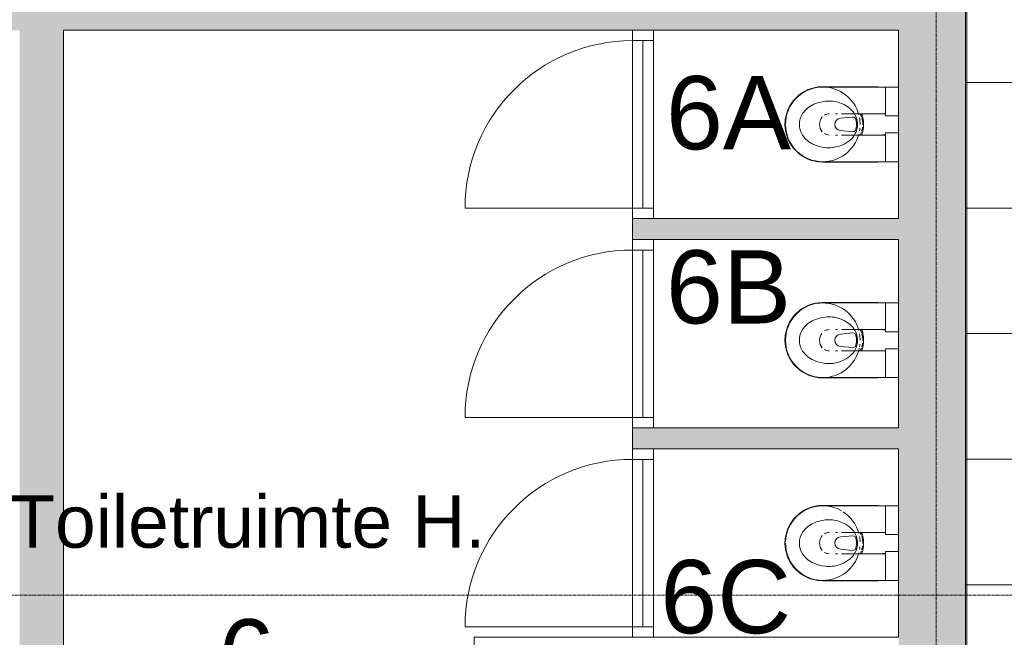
# Model space of a CAD drawing. Header units: millimetres. Extents: x 1158 to 98602, y 910 to 113498.
# Tile 10 of 30: x 70517 to 75222, y 47933 to 50883. Entities that reach past the tile are written whole.
import ezdxf

# ---------------------------------------------------------------- set-up
doc = ezdxf.new("R2010")
doc.units = ezdxf.units.MM
doc.linetypes.add('ARC Grid Line', pattern=[22.225, 12.7, -3.175, 3.175, -3.175])
for name, color, linetype, lineweight in [('A--A2__Ruwbouw', 8, 'Continuous', 9), ('A--A45__Plafondafwerkingen', 8, 'Continuous', 15), ('A--L$01A__Algemeen', 7, 'Continuous', 9), ('A--L$07A__Stramien', 1, 'Continuous', 13), ('A--L22__Binnenwanden', 2, 'Continuous', 9), ('A--L3__Afbouw', 2, 'Continuous', 9), ('A--L74__VasteSanitaireVoorz', 1, 'Continuous', 9), ('A--LR9__AlgVoorz', 7, 'Continuous', 9), ('A--TR9__AlgVoorz', 1, 'Continuous', 13)]:
    doc.layers.add(name, color=color, linetype=linetype, lineweight=lineweight)
doc.styles.add('Arial', font='arial.ttf', dxfattribs={"height": 350})
doc.styles.add('Arial_1', font='arial.ttf', dxfattribs={"height": 250})

# ---------------------------------------------------------------- blocks, each defined once
blk = doc.blocks.new('32_DO_WB_vo deur enkel1 - vo 2-1766203-DO-Begane grond - nieuwe situatie - plafond')
at = {"layer": 'A--L$01A__Algemeen'}
blk.add_line((520, -50), (520, -850), dxfattribs=at)
blk.add_arc((520, -50), 800, 180, 270, dxfattribs=at)
at = {"layer": 'A--L3__Afbouw'}
for p, q in [((-280, 50), (-330, 50)), ((-330, 50), (-330, -50)), ((-280, 50), (-280, -50)), ((520, 50), (-280, 50)), ((520, -50), (520, 50)), ((520, 50), (570, 50)), ((570, 50), (570, -50)), ((-280, 0), (-280, -50)), ((-280, 0), (520, 0)), ((520, -50), (520, 0)), ((-330, -50), (-280, -50)), ((-280, -50), (520, -50)), ((570, -50), (520, -50))]:
    blk.add_line(p, q, dxfattribs=at)
blk = doc.blocks.new('74_PF_UN_toilet_rimfree - type-V3-DO-Begane grond - nieuwe situatie - plafond')
at = {"layer": 'A--L$01A__Algemeen'}
for p, q in [((-180, -97.1), (-180, -363.1)), ((179.8, -363.1), (179.8, -97.1))]:
    blk.add_line(p, q, dxfattribs=at)
at = {"layer": 'A--L$01A__Algemeen', "flags": 128}
for points in [[(-179.4, -377.5), (-178.7, -384.7), (-177.7, -391.8)], [(164, -436.7), (166.8, -430.1), (169.4, -423.4)], [(176.8, -395.6), (178, -388.5), (178.8, -381.4)], [(-168.5, -426.5), (-165.8, -433.2), (-162.9, -439.7)], [(-148.6, -464.7), (-144.4, -470.6), (-140, -476.2)], [(137.3, -479.2), (141.8, -473.6), (146.1, -467.9)], [(-114.7, -501.8), (-109.1, -506.2), (-103.3, -510.5)], [(105.7, -508.6), (111.5, -504.2), (117, -499.6)], [(-78.5, -525), (-72, -528), (-65.3, -530.8)], [(-30.7, -540.4), (-23.6, -541.5), (-16.4, -542.3)], [(19.5, -541.9), (26.6, -541), (33.7, -539.8)], [(61.4, -532.2), (68.1, -529.6), (74.7, -526.7)]]:
    blk.add_lwpolyline(points, dxfattribs=at)
at = {"layer": 'A--L$01A__Algemeen'}
blk.add_arc((-0.1, -363.1), 179.9, 180, 360, dxfattribs=at)
at = {"layer": 'A--L74__VasteSanitaireVoorz'}
for p, q in [((-122.9, 0), (-178.3, 0)), ((-178.3, -63), (-178.3, 0)), ((-122.9, 0), (-178.3, 0)), ((-178.3, -63), (-178.3, 0)), ((-56.1, 0), (-122.9, 0)), ((-56.1, 0), (-122.9, 0)), ((-40.9, 0), (-56.1, 0)), ((-40.9, 0), (-56.1, 0)), ((40.7, 0), (-40.9, 0)), ((-40.9, 0), (-40.9, -63)), ((40.7, 0), (-40.9, 0)), ((-40.9, 0), (-40.9, -63)), ((55.6, 0), (40.7, 0)), ((40.7, -63), (40.7, 0)), ((55.6, 0), (40.7, 0)), ((40.7, -63), (40.7, 0)), ((122.9, 0), (55.6, 0)), ((122.9, 0), (55.6, 0)), ((178.3, 0), (122.9, 0)), ((178.3, 0), (122.9, 0)), ((178.3, 0), (178.3, -63)), ((178.3, 0), (178.3, -63)), ((-178.3, -63), (-122.9, -63)), ((-178.3, -362.3), (-178.3, -63)), ((-178.3, -63), (-122.9, -63)), ((-178.3, -362.3), (-178.3, -63)), ((-122.9, -63), (-56.1, -63)), ((-122.9, -63), (-56.1, -63)), ((-56.1, -63), (-40.9, -63)), ((-56.1, -63), (-40.9, -63)), ((-51, -63), (-51, -192.1)), ((-51, -63), (-51, -192.1)), ((-50, -63), (-50, -77.5)), ((40.7, -63), (55.6, -63)), ((40.7, -63), (55.6, -63)), ((50, -77.5), (50, -63)), ((51, -192.1), (51, -63)), ((51, -192.1), (51, -63)), ((55.6, -63), (122.9, -63)), ((55.6, -63), (122.9, -63)), ((122.9, -63), (178.3, -63)), ((122.9, -63), (178.3, -63)), ((178.3, -63), (178.3, -362.3)), ((178.3, -63), (178.3, -362.3)), ((-40.1, -178.4), (-35.6, -176.8)), ((-40.1, -178.4), (-35.6, -176.8)), ((38.5, -177.8), (40.1, -178.4)), ((38.5, -177.8), (40.1, -178.4)), ((-34.8, -218.3), (-29.5, -278.1)), ((-34.8, -218.3), (-29.5, -278.1)), ((34.8, -218.3), (29.5, -278.1)), ((34.8, -218.3), (29.5, -278.1)), ((-51, -254.3), (-51, -243.4)), ((-51, -254.3), (-51, -243.4)), ((51, -243.4), (51, -254.3)), ((51, -243.4), (51, -254.3)), ((-51, -301.1), (-51, -292.1)), ((-51, -301.1), (-51, -292.1)), ((51, -292.1), (51, -301.1)), ((51, -292.1), (51, -301.1)), ((-71.2, -525.7), (-64.6, -528.4)), ((-71.2, -525.7), (-64.6, -528.4)), ((19.4, -539.5), (26.5, -538.5)), ((19.4, -539.5), (26.5, -538.5))]:
    blk.add_line(p, q, dxfattribs=at)
at = {"layer": 'A--L74__VasteSanitaireVoorz', "flags": 128}
for points in [[(-52.6, -183.6), (-47.9, -181.5), (-43, -179.5), (-40.1, -178.4)], [(-52.6, -183.6), (-47.9, -181.5), (-43, -179.5), (-40.1, -178.4)], [(-51, -249.9), (-51, -247.1), (-51, -244.3), (-51, -241.4), (-51, -238.5), (-51, -235.6), (-51, -232.6), (-51, -229.7), (-51, -226.7), (-51, -223.7), (-51, -220.7), (-51, -217.8), (-51, -214.8), (-51, -211.8), (-51, -208.9), (-51, -205.9), (-51, -203), (-51, -200.1), (-51, -197.3), (-51, -194.5), (-51, -191.7), (-51, -189), (-51, -186.4), (-51, -183.8), (-51, -181.2), (-51, -180.9)], [(-51, -249.9), (-51, -247.1), (-51, -244.3), (-51, -241.4), (-51, -238.5), (-51, -235.6), (-51, -232.6), (-51, -229.7), (-51, -226.7), (-51, -223.7), (-51, -220.7), (-51, -217.8), (-51, -214.8), (-51, -211.8), (-51, -208.9), (-51, -205.9), (-51, -203), (-51, -200.1), (-51, -197.3), (-51, -194.5), (-51, -191.7), (-51, -189), (-51, -186.4), (-51, -183.8), (-51, -181.2), (-51, -180.9)], [(-31.1, -175.5), (-26.5, -174.4), (-21.9, -173.4), (-17.3, -172.6), (-12.6, -172), (-7.9, -171.6), (-3.2, -171.4), (1.5, -171.3)], [(-31.1, -175.5), (-26.5, -174.4), (-21.9, -173.4), (-17.3, -172.6), (-12.6, -172), (-7.9, -171.6), (-3.2, -171.4), (1.5, -171.3)], [(15.6, -172.4), (20.2, -173.1), (24.9, -174), (29.4, -175.1)], [(15.6, -172.4), (20.2, -173.1), (24.9, -174), (29.4, -175.1)], [(40.1, -178.4), (44.9, -180.2), (49.7, -182.3)], [(40.1, -178.4), (44.9, -180.2), (49.7, -182.3)], [(51, -180.9), (51, -183.4), (51, -186), (51, -188.7), (51, -191.4), (51, -194.2), (51, -197), (51, -199.8), (51, -202.7), (51, -205.6), (51, -208.5), (51, -211.5), (51, -214.4), (51, -217.4), (51, -220.4), (51, -223.4), (51, -226.3), (51, -229.3), (51, -232.3), (51, -235.2), (51, -238.2), (51, -241.1), (51, -243.9), (51, -246.8), (51, -249.5), (51, -249.9)], [(51, -180.9), (51, -183.4), (51, -186), (51, -188.7), (51, -191.4), (51, -194.2), (51, -197), (51, -199.8), (51, -202.7), (51, -205.6), (51, -208.5), (51, -211.5), (51, -214.4), (51, -217.4), (51, -220.4), (51, -223.4), (51, -226.3), (51, -229.3), (51, -232.3), (51, -235.2), (51, -238.2), (51, -241.1), (51, -243.9), (51, -246.8), (51, -249.5), (51, -249.9)], [(-51, -253.1), (-51, -252.6), (-51, -252), (-51, -251.5), (-51, -250.9), (-51, -250.3), (-51, -249.9)], [(-51, -253.1), (-51, -252.6), (-51, -252), (-51, -251.5), (-51, -250.9), (-51, -250.3), (-51, -249.9)], [(-51, -272.7), (-51, -271.9), (-51, -270.9), (-51, -269.8), (-51, -268.7), (-51, -267.5), (-51, -266.2), (-51, -264.8), (-51, -263.4), (-51, -261.9), (-51, -260.3), (-51, -258.7), (-51, -257), (-51, -255.3), (-51, -253.5), (-51, -253.1)], [(-51, -272.7), (-51, -271.9), (-51, -270.9), (-51, -269.8), (-51, -268.7), (-51, -267.5), (-51, -266.2), (-51, -264.8), (-51, -263.4), (-51, -261.9), (-51, -260.3), (-51, -258.7), (-51, -257), (-51, -255.3), (-51, -253.5), (-51, -253.1)], [(51, -249.9), (51, -250.5), (51, -251), (51, -251.6), (51, -252.2), (51, -252.7), (51, -253.1)], [(51, -249.9), (51, -250.5), (51, -251), (51, -251.6), (51, -252.2), (51, -252.7), (51, -253.1)], [(51, -253.1), (51, -254.9), (51, -256.7), (51, -258.4), (51, -260), (51, -261.6), (51, -263.1), (51, -264.6), (51, -266), (51, -267.3), (51, -268.5), (51, -269.6), (51, -270.7), (51, -271.7), (51, -272.6), (51, -272.7)], [(51, -253.1), (51, -254.9), (51, -256.7), (51, -258.4), (51, -260), (51, -261.6), (51, -263.1), (51, -264.6), (51, -266), (51, -267.3), (51, -268.5), (51, -269.6), (51, -270.7), (51, -271.7), (51, -272.6), (51, -272.7)], [(-177.7, -376.5), (-177, -383.6), (-176, -390.7)], [(-177.7, -376.5), (-177, -383.6), (-176, -390.7)], [(162.7, -435.2), (165.4, -428.6), (168, -422)], [(162.7, -435.2), (165.4, -428.6), (168, -422)], [(175.3, -394.5), (176.5, -387.4), (177.3, -380.3)], [(175.3, -394.5), (176.5, -387.4), (177.3, -380.3)], [(-166.8, -425.1), (-164.2, -431.7), (-161.3, -438.2)], [(-166.8, -425.1), (-164.2, -431.7), (-161.3, -438.2)], [(-147.1, -462.9), (-143, -468.7), (-138.6, -474.4)], [(-147.1, -462.9), (-143, -468.7), (-138.6, -474.4)], [(136.2, -477.3), (140.7, -471.8), (144.9, -466.1)], [(136.2, -477.3), (140.7, -471.8), (144.9, -466.1)], [(-113.6, -499.7), (-108, -504.1), (-102.2, -508.3)], [(-113.6, -499.7), (-108, -504.1), (-102.2, -508.3)], [(104.9, -506.4), (110.6, -502.1), (116.1, -497.5)], [(104.9, -506.4), (110.6, -502.1), (116.1, -497.5)], [(-30.3, -537.9), (-23.2, -539), (-16.2, -539.8)], [(-30.3, -537.9), (-23.2, -539), (-16.2, -539.8)], [(61, -529.8), (67.6, -527.2), (74.2, -524.4)], [(61, -529.8), (67.6, -527.2), (74.2, -524.4)]]:
    blk.add_lwpolyline(points, dxfattribs=at)
at = {"layer": 'A--L74__VasteSanitaireVoorz'}
for centre, radius, start, end in [((4.3, -301), 130.4, 109.8989, 115.1422), ((4.3, -301), 130.4, 109.8989, 115.1422), ((0, -289.1), 117.7, 93.1965, 105.8677), ((0, -289.1), 117.7, 93.1965, 105.8677), ((0, -362.3), 178.3, 92.1309, 100.0191), ((0, -362.3), 178.3, 92.1309, 100.0191), ((0, -289.1), 117.7, 74.1359, 83.367), ((0, -289.1), 117.7, 74.1359, 83.367), ((0, -362.3), 178.3, 79.9824, 84.198), ((0, -362.3), 178.3, 79.9824, 84.198), ((-4.3, -301), 130.4, 64.8578, 70.1011), ((-4.3, -301), 130.4, 64.8578, 70.1011), ((0, -362.3), 178.3, 105, 146.9989), ((0, -362.3), 178.3, 105, 146.9989), ((4.3, -301), 105.4, 125.0353, 144.9647), ((4.3, -301), 105.4, 125.0353, 144.9647), ((4.3, -301), 105.4, 109.8989, 125.0353), ((4.3, -301), 105.4, 109.8989, 125.0353), ((-21.1, -217.1), 13.7, 129.7154, 185), ((-21.1, -217.1), 13.7, 129.7154, 185), ((0, -289.1), 92.7, 70.1011, 109.8989), ((0, -289.1), 92.7, 70.1011, 109.8989), ((0, -289.1), 87.7, 70.1011, 109.8989), ((0, -289.1), 87.7, 70.1011, 109.8989), ((21.1, -217.1), 13.7, 355, 50.2846), ((21.1, -217.1), 13.7, 355, 50.2846), ((-4.3, -301), 105.4, 54.9647, 70.1011), ((-4.3, -301), 105.4, 54.9647, 70.1011), ((0, -362.3), 178.3, 0, 75), ((0, -362.3), 178.3, 0, 75), ((-4.3, -301), 105.4, 35.0353, 54.9647), ((-4.3, -301), 105.4, 35.0353, 54.9647), ((0, -362.3), 178.3, 150, 180), ((0, -362.3), 178.3, 150, 180), ((51, -333.7), 162.5, 144.9647, 161.7326), ((51, -333.7), 162.5, 144.9647, 161.7326), ((0, -275.5), 29.6, 185, 355), ((0, -275.5), 29.6, 185, 355), ((-51, -333.7), 162.5, 18.2674, 35.0353), ((-51, -333.7), 162.5, 18.2674, 35.0353), ((51, -333.7), 162.5, 161.7326, 186.2674), ((51, -333.7), 162.5, 161.7326, 186.2674), ((-51, -333.7), 162.5, 353.7326, 18.2674), ((-51, -333.7), 162.5, 353.7326, 18.2674), ((0, -362.3), 178.3, 180, 267.8691), ((0, -362.3), 178.3, 180, 267.8691), ((0, -362.3), 178.3, 180, 267.8691), ((0, -362.3), 178.3, 180, 267.8691), ((73, -331.3), 184.6, 186.2674, 203.7326), ((73, -331.3), 184.6, 186.2674, 203.7326), ((0, -362.3), 178.3, 270, 0), ((0, -362.3), 178.3, 270, 360), ((0, -362.3), 178.3, 270, 0), ((0, -362.3), 178.3, 270, 360), ((-73, -331.3), 184.6, 336.2674, 353.7326), ((-73, -331.3), 184.6, 336.2674, 353.7326), ((16.9, -356), 123.3, 203.7326, 236.2674), ((16.9, -356), 123.3, 203.7326, 236.2674), ((-16.9, -356), 123.3, 303.7326, 336.2674), ((-16.9, -356), 123.3, 303.7326, 336.2674), ((0, -381.4), 92.8, 236.2674, 303.7326), ((0, -381.4), 92.8, 236.2674, 303.7326)]:
    blk.add_arc(centre, radius, start, end, dxfattribs=at)
for start_param, end_param in [(3.169544, 3.665191), (3.169544, 3.665191), (3.938541, 5.486237), (3.938541, 5.486237), (5.759587, 6.255234), (5.759587, 6.255234)]:
    blk.add_ellipse((0, -330.8), major_axis=(51, 0), ratio=0.927184, start_param=start_param, end_param=end_param, dxfattribs=at)
blk.add_open_spline([(51, -180.9), (51, -179.2), (49, -176), (40.2, -172), (26.4, -169.3), (9.2, -167.8), (-9.2, -167.8), (-25, -169.1), (-35.1, -171), (-40.9, -172.6), (-45.8, -174.5), (-49.9, -177.2), (-51, -179.6), (-51, -180.9)], degree=3, knots=[0, 0, 0, 0, 0.111111, 0.222222, 0.333333, 0.444444, 0.555556, 0.666667, 0.75, 0.791667, 0.833333, 0.916667, 1, 1, 1, 1], dxfattribs=at)
blk.add_open_spline([(51, -180.9), (51, -179.2), (49, -176), (40.2, -172), (26.4, -169.3), (9.2, -167.8), (-9.2, -167.8), (-25, -169.1), (-35.1, -171), (-40.9, -172.6), (-45.8, -174.5), (-49.9, -177.2), (-51, -179.6), (-51, -180.9)], degree=3, knots=[0, 0, 0, 0, 0.111111, 0.222222, 0.333333, 0.444444, 0.555556, 0.666667, 0.75, 0.791667, 0.833333, 0.916667, 1, 1, 1, 1], dxfattribs=at)
blk = doc.blocks.new('74_PF_UN_toilet_rimfree - type-V4-DO-Begane grond - nieuwe situatie - plafond')
at = {"layer": 'A--L$01A__Algemeen'}
for p, q in [((-180, -97.1), (-180, -363.1)), ((179.8, -363.1), (179.8, -97.1))]:
    blk.add_line(p, q, dxfattribs=at)
at = {"layer": 'A--L$01A__Algemeen', "flags": 128}
for points in [[(-179.4, -377.5), (-178.7, -384.7), (-177.7, -391.8)], [(164, -436.7), (166.8, -430.1), (169.4, -423.4)], [(176.8, -395.6), (178, -388.5), (178.8, -381.4)], [(-168.5, -426.5), (-165.8, -433.2), (-162.9, -439.7)], [(-148.6, -464.7), (-144.4, -470.6), (-140, -476.2)], [(137.3, -479.2), (141.8, -473.6), (146.1, -467.9)], [(-114.7, -501.8), (-109.1, -506.2), (-103.3, -510.5)], [(105.7, -508.6), (111.5, -504.2), (117, -499.6)], [(-78.5, -525), (-72, -528), (-65.3, -530.8)], [(-30.7, -540.4), (-23.6, -541.5), (-16.4, -542.3)], [(19.5, -541.9), (26.6, -541), (33.7, -539.8)], [(61.4, -532.2), (68.1, -529.6), (74.7, -526.7)]]:
    blk.add_lwpolyline(points, dxfattribs=at)
at = {"layer": 'A--L$01A__Algemeen'}
blk.add_arc((-0.1, -363.1), 179.9, 180, 360, dxfattribs=at)
at = {"layer": 'A--L74__VasteSanitaireVoorz'}
for p, q in [((-122.9, 0), (-178.3, 0)), ((-178.3, -63), (-178.3, 0)), ((-122.9, 0), (-178.3, 0)), ((-178.3, -63), (-178.3, 0)), ((-56.1, 0), (-122.9, 0)), ((-56.1, 0), (-122.9, 0)), ((-40.9, 0), (-56.1, 0)), ((-40.9, 0), (-56.1, 0)), ((40.7, 0), (-40.9, 0)), ((-40.9, 0), (-40.9, -63)), ((40.7, 0), (-40.9, 0)), ((-40.9, 0), (-40.9, -63)), ((55.6, 0), (40.7, 0)), ((40.7, -63), (40.7, 0)), ((55.6, 0), (40.7, 0)), ((40.7, -63), (40.7, 0)), ((122.9, 0), (55.6, 0)), ((122.9, 0), (55.6, 0)), ((178.3, 0), (122.9, 0)), ((178.3, 0), (122.9, 0)), ((178.3, 0), (178.3, -63)), ((178.3, 0), (178.3, -63)), ((-178.3, -63), (-122.9, -63)), ((-178.3, -362.3), (-178.3, -63)), ((-178.3, -63), (-122.9, -63)), ((-178.3, -362.3), (-178.3, -63)), ((-122.9, -63), (-56.1, -63)), ((-122.9, -63), (-56.1, -63)), ((-56.1, -63), (-40.9, -63)), ((-56.1, -63), (-40.9, -63)), ((-51, -63), (-51, -192.1)), ((-51, -63), (-51, -192.1)), ((-50, -63), (-50, -77.5)), ((40.7, -63), (55.6, -63)), ((40.7, -63), (55.6, -63)), ((50, -77.5), (50, -63)), ((51, -192.1), (51, -63)), ((51, -192.1), (51, -63)), ((55.6, -63), (122.9, -63)), ((55.6, -63), (122.9, -63)), ((122.9, -63), (178.3, -63)), ((122.9, -63), (178.3, -63)), ((178.3, -63), (178.3, -362.3)), ((178.3, -63), (178.3, -362.3)), ((-40.1, -178.4), (-35.6, -176.8)), ((-40.1, -178.4), (-35.6, -176.8)), ((-34.8, -218.3), (-29.5, -278.1)), ((-34.8, -218.3), (-29.5, -278.1)), ((34.8, -218.3), (29.5, -278.1)), ((34.8, -218.3), (29.5, -278.1)), ((-51, -254.3), (-51, -243.4)), ((-51, -254.3), (-51, -243.4)), ((51, -243.4), (51, -254.3)), ((51, -243.4), (51, -254.3)), ((-51, -301.1), (-51, -292.1)), ((-51, -301.1), (-51, -292.1)), ((51, -292.1), (51, -301.1)), ((51, -292.1), (51, -301.1)), ((-71.2, -525.7), (-64.6, -528.4)), ((-71.2, -525.7), (-64.6, -528.4)), ((19.4, -539.5), (26.5, -538.5)), ((19.4, -539.5), (26.5, -538.5))]:
    blk.add_line(p, q, dxfattribs=at)
at = {"layer": 'A--L74__VasteSanitaireVoorz', "flags": 128}
for points in [[(-52.6, -183.6), (-47.9, -181.5), (-43, -179.5), (-40.1, -178.4)], [(-52.6, -183.6), (-47.9, -181.5), (-43, -179.5), (-40.1, -178.4)], [(-51, -249.9), (-51, -247.1), (-51, -244.3), (-51, -241.4), (-51, -238.5), (-51, -235.6), (-51, -232.6), (-51, -229.7), (-51, -226.7), (-51, -223.7), (-51, -220.7), (-51, -217.8), (-51, -214.8), (-51, -211.8), (-51, -208.9), (-51, -205.9), (-51, -203), (-51, -200.1), (-51, -197.3), (-51, -194.5), (-51, -191.7), (-51, -189), (-51, -186.4), (-51, -183.8), (-51, -181.2), (-51, -180.9)], [(-51, -249.9), (-51, -247.1), (-51, -244.3), (-51, -241.4), (-51, -238.5), (-51, -235.6), (-51, -232.6), (-51, -229.7), (-51, -226.7), (-51, -223.7), (-51, -220.7), (-51, -217.8), (-51, -214.8), (-51, -211.8), (-51, -208.9), (-51, -205.9), (-51, -203), (-51, -200.1), (-51, -197.3), (-51, -194.5), (-51, -191.7), (-51, -189), (-51, -186.4), (-51, -183.8), (-51, -181.2), (-51, -180.9)], [(-31.1, -175.5), (-26.5, -174.4), (-21.9, -173.4), (-17.3, -172.6), (-12.6, -172), (-7.9, -171.6), (-3.2, -171.4), (1.5, -171.3)], [(-31.1, -175.5), (-26.5, -174.4), (-21.9, -173.4), (-17.3, -172.6), (-12.6, -172), (-7.9, -171.6), (-3.2, -171.4), (1.5, -171.3)], [(15.6, -172.4), (20.2, -173.1), (24.9, -174), (29.4, -175.1)], [(15.6, -172.4), (20.2, -173.1), (24.9, -174), (29.4, -175.1)], [(38.4, -177.8), (38.5, -177.8), (40.1, -178.4)], [(38.4, -177.8), (38.5, -177.8), (40.1, -178.4)], [(40.1, -178.4), (44.9, -180.2), (49.7, -182.3)], [(40.1, -178.4), (44.9, -180.2), (49.7, -182.3)], [(51, -180.9), (51, -183.4), (51, -186), (51, -188.7), (51, -191.4), (51, -194.2), (51, -197), (51, -199.8), (51, -202.7), (51, -205.6), (51, -208.5), (51, -211.5), (51, -214.4), (51, -217.4), (51, -220.4), (51, -223.4), (51, -226.3), (51, -229.3), (51, -232.3), (51, -235.2), (51, -238.2), (51, -241.1), (51, -243.9), (51, -246.8), (51, -249.5), (51, -249.9)], [(51, -180.9), (51, -183.4), (51, -186), (51, -188.7), (51, -191.4), (51, -194.2), (51, -197), (51, -199.8), (51, -202.7), (51, -205.6), (51, -208.5), (51, -211.5), (51, -214.4), (51, -217.4), (51, -220.4), (51, -223.4), (51, -226.3), (51, -229.3), (51, -232.3), (51, -235.2), (51, -238.2), (51, -241.1), (51, -243.9), (51, -246.8), (51, -249.5), (51, -249.9)], [(-51, -253.1), (-51, -252.6), (-51, -252), (-51, -251.5), (-51, -250.9), (-51, -250.3), (-51, -249.9)], [(-51, -253.1), (-51, -252.6), (-51, -252), (-51, -251.5), (-51, -250.9), (-51, -250.3), (-51, -249.9)], [(-51, -272.7), (-51, -271.9), (-51, -270.9), (-51, -269.8), (-51, -268.7), (-51, -267.5), (-51, -266.2), (-51, -264.8), (-51, -263.4), (-51, -261.9), (-51, -260.3), (-51, -258.7), (-51, -257), (-51, -255.3), (-51, -253.5), (-51, -253.1)], [(-51, -272.7), (-51, -271.9), (-51, -270.9), (-51, -269.8), (-51, -268.7), (-51, -267.5), (-51, -266.2), (-51, -264.8), (-51, -263.4), (-51, -261.9), (-51, -260.3), (-51, -258.7), (-51, -257), (-51, -255.3), (-51, -253.5), (-51, -253.1)], [(51, -249.9), (51, -250.5), (51, -251), (51, -251.6), (51, -252.2), (51, -252.7), (51, -253.1)], [(51, -249.9), (51, -250.5), (51, -251), (51, -251.6), (51, -252.2), (51, -252.7), (51, -253.1)], [(51, -253.1), (51, -254.9), (51, -256.7), (51, -258.4), (51, -260), (51, -261.6), (51, -263.1), (51, -264.6), (51, -266), (51, -267.3), (51, -268.5), (51, -269.6), (51, -270.7), (51, -271.7), (51, -272.6), (51, -272.7)], [(51, -253.1), (51, -254.9), (51, -256.7), (51, -258.4), (51, -260), (51, -261.6), (51, -263.1), (51, -264.6), (51, -266), (51, -267.3), (51, -268.5), (51, -269.6), (51, -270.7), (51, -271.7), (51, -272.6), (51, -272.7)], [(-177.7, -376.5), (-177, -383.6), (-176, -390.7)], [(-177.7, -376.5), (-177, -383.6), (-176, -390.7)], [(162.7, -435.2), (165.4, -428.6), (168, -422)], [(162.7, -435.2), (165.4, -428.6), (168, -422)], [(175.3, -394.5), (176.5, -387.4), (177.3, -380.3)], [(175.3, -394.5), (176.5, -387.4), (177.3, -380.3)], [(-166.8, -425.1), (-164.2, -431.7), (-161.3, -438.2)], [(-166.8, -425.1), (-164.2, -431.7), (-161.3, -438.2)], [(-147.1, -462.9), (-143, -468.7), (-138.6, -474.4)], [(-147.1, -462.9), (-143, -468.7), (-138.6, -474.4)], [(136.2, -477.3), (140.7, -471.8), (144.9, -466.1)], [(136.2, -477.3), (140.7, -471.8), (144.9, -466.1)], [(-113.6, -499.7), (-108, -504.1), (-102.2, -508.3)], [(-113.6, -499.7), (-108, -504.1), (-102.2, -508.3)], [(104.9, -506.4), (110.6, -502.1), (116.1, -497.5)], [(104.9, -506.4), (110.6, -502.1), (116.1, -497.5)], [(-30.3, -537.9), (-23.2, -539), (-16.2, -539.8)], [(-30.3, -537.9), (-23.2, -539), (-16.2, -539.8)], [(61, -529.8), (67.6, -527.2), (74.2, -524.4)], [(61, -529.8), (67.6, -527.2), (74.2, -524.4)]]:
    blk.add_lwpolyline(points, dxfattribs=at)
at = {"layer": 'A--L74__VasteSanitaireVoorz'}
for centre, radius, start, end in [((4.3, -301), 130.4, 109.8989, 115.1422), ((4.3, -301), 130.4, 109.8989, 115.1422), ((0, -289.1), 117.7, 89.6795, 105.8677), ((0, -289.1), 117.7, 89.6795, 105.8677), ((0, -362.3), 178.3, 90, 100.0191), ((0, -362.3), 178.3, 90, 100.0191), ((0, -289.1), 117.7, 74.1359, 83.367), ((0, -289.1), 117.7, 74.1359, 83.367), ((0, -362.3), 178.3, 79.9824, 84.198), ((0, -362.3), 178.3, 79.9824, 84.198), ((0, -289.1), 117.7, 70.1011, 70.9268), ((0, -289.1), 117.7, 70.1011, 70.9268), ((-4.3, -301), 130.4, 64.8578, 70.1011), ((-4.3, -301), 130.4, 64.8578, 70.1011), ((0, -362.3), 178.3, 105, 180), ((0, -362.3), 178.3, 105, 180), ((4.3, -301), 105.4, 125.0353, 144.9647), ((4.3, -301), 105.4, 125.0353, 144.9647), ((4.3, -301), 105.4, 109.8989, 125.0353), ((4.3, -301), 105.4, 109.8989, 125.0353), ((-21.1, -217.1), 13.7, 129.7154, 185), ((-21.1, -217.1), 13.7, 129.7154, 185), ((0, -289.1), 92.7, 70.1011, 109.8989), ((0, -289.1), 92.7, 70.1011, 109.8989), ((0, -289.1), 87.7, 70.1011, 109.8989), ((0, -289.1), 87.7, 70.1011, 109.8989), ((21.1, -217.1), 13.7, 355, 50.2846), ((21.1, -217.1), 13.7, 355, 50.2846), ((-4.3, -301), 105.4, 54.9647, 70.1011), ((-4.3, -301), 105.4, 54.9647, 70.1011), ((0, -362.3), 178.3, 0, 77.5065), ((0, -362.3), 178.3, 0, 77.5065), ((-4.3, -301), 105.4, 35.0353, 54.9647), ((-4.3, -301), 105.4, 35.0353, 54.9647), ((51, -333.7), 162.5, 144.9647, 161.7326), ((51, -333.7), 162.5, 144.9647, 161.7326), ((0, -275.5), 29.6, 185, 355), ((0, -275.5), 29.6, 185, 355), ((-51, -333.7), 162.5, 18.2674, 35.0353), ((-51, -333.7), 162.5, 18.2674, 35.0353), ((51, -333.7), 162.5, 161.7326, 186.2674), ((51, -333.7), 162.5, 161.7326, 186.2674), ((-51, -333.7), 162.5, 353.7326, 18.2674), ((-51, -333.7), 162.5, 353.7326, 18.2674), ((0, -362.3), 178.3, 180, 0), ((0, -362.3), 178.3, 180, 360), ((0, -362.3), 178.3, 180, 0), ((0, -362.3), 178.3, 180, 360), ((73, -331.3), 184.6, 186.2674, 203.7326), ((73, -331.3), 184.6, 186.2674, 203.7326), ((-73, -331.3), 184.6, 336.2674, 353.7326), ((-73, -331.3), 184.6, 336.2674, 353.7326), ((16.9, -356), 123.3, 203.7326, 236.2674), ((16.9, -356), 123.3, 203.7326, 236.2674), ((-16.9, -356), 123.3, 303.7326, 336.2674), ((-16.9, -356), 123.3, 303.7326, 336.2674), ((0, -381.4), 92.8, 236.2674, 303.7326), ((0, -381.4), 92.8, 236.2674, 303.7326)]:
    blk.add_arc(centre, radius, start, end, dxfattribs=at)
for start_param, end_param in [(3.169544, 3.665191), (3.169544, 3.665191), (4.011557, 5.486237), (4.011557, 5.486237), (5.759587, 6.255234), (5.759587, 6.255234)]:
    blk.add_ellipse((0, -330.8), major_axis=(51, 0), ratio=0.927184, start_param=start_param, end_param=end_param, dxfattribs=at)
blk.add_open_spline([(51, -180.9), (51, -179.2), (49, -176), (40.2, -172), (26.4, -169.3), (9.2, -167.8), (-9.2, -167.8), (-25, -169.1), (-35.1, -171), (-40.9, -172.6), (-45.8, -174.5), (-49.9, -177.2), (-51, -179.6), (-51, -180.9)], degree=3, knots=[0, 0, 0, 0, 0.111111, 0.222222, 0.333333, 0.444444, 0.555556, 0.666667, 0.75, 0.791667, 0.833333, 0.916667, 1, 1, 1, 1], dxfattribs=at)
blk.add_open_spline([(51, -180.9), (51, -179.2), (49, -176), (40.2, -172), (26.4, -169.3), (9.2, -167.8), (-9.2, -167.8), (-25, -169.1), (-35.1, -171), (-40.9, -172.6), (-45.8, -174.5), (-49.9, -177.2), (-51, -179.6), (-51, -180.9)], degree=3, knots=[0, 0, 0, 0, 0.111111, 0.222222, 0.333333, 0.444444, 0.555556, 0.666667, 0.75, 0.791667, 0.833333, 0.916667, 1, 1, 1, 1], dxfattribs=at)
blk = doc.blocks.new('74_PF_UN_toilet_rimfree - type-V5-DO-Begane grond - nieuwe situatie - plafond')
at = {"layer": 'A--L$01A__Algemeen'}
for p, q in [((-180, -97.1), (-180, -363.1)), ((179.8, -363.1), (179.8, -97.1))]:
    blk.add_line(p, q, dxfattribs=at)
at = {"layer": 'A--L$01A__Algemeen', "flags": 128}
for points in [[(-179.4, -377.5), (-178.7, -384.7), (-177.7, -391.8)], [(164, -436.7), (166.8, -430.1), (169.4, -423.4)], [(176.8, -395.6), (178, -388.5), (178.8, -381.4)], [(-168.5, -426.5), (-165.8, -433.2), (-162.9, -439.7)], [(-148.6, -464.7), (-144.4, -470.6), (-140, -476.2), (-138.9, -477.5)], [(137.3, -479.2), (141.8, -473.6), (146.1, -467.9)], [(-114.7, -501.8), (-109.1, -506.2), (-103.3, -510.5)], [(105.7, -508.6), (111.5, -504.2), (117, -499.6)], [(-78.5, -525), (-72, -528), (-65.3, -530.8)], [(-30.7, -540.4), (-23.6, -541.5), (-16.4, -542.3)], [(19.5, -541.9), (26.6, -541), (33.7, -539.8)], [(61.4, -532.2), (68.1, -529.6), (74.7, -526.7)]]:
    blk.add_lwpolyline(points, dxfattribs=at)
at = {"layer": 'A--L$01A__Algemeen'}
blk.add_arc((-0.1, -363.1), 179.9, 180, 360, dxfattribs=at)
at = {"layer": 'A--L74__VasteSanitaireVoorz'}
for p, q in [((-122.9, 0), (-178.3, 0)), ((-178.3, -63), (-178.3, 0)), ((-122.9, 0), (-178.3, 0)), ((-178.3, -63), (-178.3, 0)), ((-56.1, 0), (-122.9, 0)), ((-56.1, 0), (-122.9, 0)), ((-40.9, 0), (-56.1, 0)), ((-40.9, 0), (-56.1, 0)), ((40.7, 0), (-40.9, 0)), ((-40.9, 0), (-40.9, -63)), ((40.7, 0), (-40.9, 0)), ((-40.9, 0), (-40.9, -63)), ((55.6, 0), (40.7, 0)), ((40.7, -63), (40.7, 0)), ((55.6, 0), (40.7, 0)), ((40.7, -63), (40.7, 0)), ((122.9, 0), (55.6, 0)), ((122.9, 0), (55.6, 0)), ((178.3, 0), (122.9, 0)), ((178.3, 0), (122.9, 0)), ((178.3, 0), (178.3, -63)), ((178.3, 0), (178.3, -63)), ((-178.3, -63), (-122.9, -63)), ((-178.3, -362.3), (-178.3, -63)), ((-178.3, -63), (-122.9, -63)), ((-178.3, -362.3), (-178.3, -63)), ((-122.9, -63), (-56.1, -63)), ((-122.9, -63), (-56.1, -63)), ((-56.1, -63), (-40.9, -63)), ((-56.1, -63), (-40.9, -63)), ((-51, -63), (-51, -192.1)), ((-51, -63), (-51, -192.1)), ((-50, -63), (-50, -77.5)), ((40.7, -63), (55.6, -63)), ((40.7, -63), (55.6, -63)), ((50, -77.5), (50, -63)), ((51, -192.1), (51, -63)), ((51, -192.1), (51, -63)), ((55.6, -63), (122.9, -63)), ((55.6, -63), (122.9, -63)), ((122.9, -63), (178.3, -63)), ((122.9, -63), (178.3, -63)), ((178.3, -63), (178.3, -362.3)), ((178.3, -63), (178.3, -362.3)), ((-40.1, -178.4), (-35.6, -176.8)), ((-40.1, -178.4), (-35.6, -176.8)), ((38.5, -177.8), (40.1, -178.4)), ((38.5, -177.8), (40.1, -178.4)), ((-34.8, -218.3), (-29.5, -278.1)), ((-34.8, -218.3), (-29.5, -278.1)), ((34.8, -218.3), (29.5, -278.1)), ((34.8, -218.3), (29.5, -278.1)), ((-51, -254.3), (-51, -243.4)), ((-51, -254.3), (-51, -243.4)), ((51, -243.4), (51, -254.3)), ((51, -243.4), (51, -254.3)), ((-51, -301.1), (-51, -292.1)), ((-51, -301.1), (-51, -292.1)), ((51, -292.1), (51, -301.1)), ((51, -292.1), (51, -301.1)), ((-71.2, -525.7), (-64.6, -528.4)), ((-71.2, -525.7), (-64.6, -528.4)), ((19.4, -539.5), (26.5, -538.5)), ((19.4, -539.5), (26.5, -538.5))]:
    blk.add_line(p, q, dxfattribs=at)
at = {"layer": 'A--L74__VasteSanitaireVoorz', "flags": 128}
for points in [[(-52.6, -183.6), (-47.9, -181.5), (-43, -179.5), (-40.1, -178.4)], [(-52.6, -183.6), (-47.9, -181.5), (-43, -179.5), (-40.1, -178.4)], [(-51, -249.9), (-51, -247.1), (-51, -244.3), (-51, -241.4), (-51, -238.5), (-51, -235.6), (-51, -232.6), (-51, -229.7), (-51, -226.7), (-51, -223.7), (-51, -220.7), (-51, -217.8), (-51, -214.8), (-51, -211.8), (-51, -208.9), (-51, -205.9), (-51, -203), (-51, -200.1), (-51, -197.3), (-51, -194.5), (-51, -191.7), (-51, -189), (-51, -186.4), (-51, -183.8), (-51, -181.2), (-51, -180.9)], [(-51, -249.9), (-51, -247.1), (-51, -244.3), (-51, -241.4), (-51, -238.5), (-51, -235.6), (-51, -232.6), (-51, -229.7), (-51, -226.7), (-51, -223.7), (-51, -220.7), (-51, -217.8), (-51, -214.8), (-51, -211.8), (-51, -208.9), (-51, -205.9), (-51, -203), (-51, -200.1), (-51, -197.3), (-51, -194.5), (-51, -191.7), (-51, -189), (-51, -186.4), (-51, -183.8), (-51, -181.2), (-51, -180.9)], [(-31.1, -175.5), (-26.5, -174.4), (-21.9, -173.4), (-17.3, -172.6), (-12.6, -172), (-7.9, -171.6), (-3.2, -171.4), (1.5, -171.3)], [(-31.1, -175.5), (-26.5, -174.4), (-21.9, -173.4), (-17.3, -172.6), (-12.6, -172), (-7.9, -171.6), (-3.2, -171.4), (1.5, -171.3)], [(15.6, -172.4), (20.2, -173.1), (24.9, -174), (29.4, -175.1)], [(15.6, -172.4), (20.2, -173.1), (24.9, -174), (29.4, -175.1)], [(40.1, -178.4), (44.9, -180.2), (49.7, -182.3)], [(40.1, -178.4), (44.9, -180.2), (49.7, -182.3)], [(51, -180.9), (51, -183.4), (51, -186), (51, -188.7), (51, -191.4), (51, -194.2), (51, -197), (51, -199.8), (51, -202.7), (51, -205.6), (51, -208.5), (51, -211.5), (51, -214.4), (51, -217.4), (51, -220.4), (51, -223.4), (51, -226.3), (51, -229.3), (51, -232.3), (51, -235.2), (51, -238.2), (51, -241.1), (51, -243.9), (51, -246.8), (51, -249.5), (51, -249.9)], [(51, -180.9), (51, -183.4), (51, -186), (51, -188.7), (51, -191.4), (51, -194.2), (51, -197), (51, -199.8), (51, -202.7), (51, -205.6), (51, -208.5), (51, -211.5), (51, -214.4), (51, -217.4), (51, -220.4), (51, -223.4), (51, -226.3), (51, -229.3), (51, -232.3), (51, -235.2), (51, -238.2), (51, -241.1), (51, -243.9), (51, -246.8), (51, -249.5), (51, -249.9)], [(-51, -253.1), (-51, -252.6), (-51, -252), (-51, -251.5), (-51, -250.9), (-51, -250.3), (-51, -249.9)], [(-51, -253.1), (-51, -252.6), (-51, -252), (-51, -251.5), (-51, -250.9), (-51, -250.3), (-51, -249.9)], [(-51, -272.7), (-51, -271.9), (-51, -270.9), (-51, -269.8), (-51, -268.7), (-51, -267.5), (-51, -266.2), (-51, -264.8), (-51, -263.4), (-51, -261.9), (-51, -260.3), (-51, -258.7), (-51, -257), (-51, -255.3), (-51, -253.5), (-51, -253.1)], [(-51, -272.7), (-51, -271.9), (-51, -270.9), (-51, -269.8), (-51, -268.7), (-51, -267.5), (-51, -266.2), (-51, -264.8), (-51, -263.4), (-51, -261.9), (-51, -260.3), (-51, -258.7), (-51, -257), (-51, -255.3), (-51, -253.5), (-51, -253.1)], [(51, -249.9), (51, -250.5), (51, -251), (51, -251.6), (51, -252.2), (51, -252.7), (51, -253.1)], [(51, -249.9), (51, -250.5), (51, -251), (51, -251.6), (51, -252.2), (51, -252.7), (51, -253.1)], [(51, -253.1), (51, -254.9), (51, -256.7), (51, -258.4), (51, -260), (51, -261.6), (51, -263.1), (51, -264.6), (51, -266), (51, -267.3), (51, -268.5), (51, -269.6), (51, -270.7), (51, -271.7), (51, -272.6), (51, -272.7)], [(51, -253.1), (51, -254.9), (51, -256.7), (51, -258.4), (51, -260), (51, -261.6), (51, -263.1), (51, -264.6), (51, -266), (51, -267.3), (51, -268.5), (51, -269.6), (51, -270.7), (51, -271.7), (51, -272.6), (51, -272.7)], [(-177.7, -376.5), (-177, -383.6), (-176, -390.7)], [(-177.7, -376.5), (-177, -383.6), (-176, -390.7)], [(162.7, -435.2), (165.4, -428.6), (168, -422)], [(162.7, -435.2), (165.4, -428.6), (168, -422)], [(175.3, -394.5), (176.5, -387.4), (177.3, -380.3)], [(175.3, -394.5), (176.5, -387.4), (177.3, -380.3)], [(-166.8, -425.1), (-164.2, -431.7), (-161.3, -438.2)], [(-166.8, -425.1), (-164.2, -431.7), (-161.3, -438.2)], [(-147.1, -462.9), (-143, -468.7), (-138.6, -474.4)], [(-147.1, -462.9), (-143, -468.7), (-138.6, -474.4)], [(136.2, -477.3), (140.7, -471.8), (144.9, -466.1)], [(136.2, -477.3), (140.7, -471.8), (144.9, -466.1)], [(-113.6, -499.7), (-108, -504.1), (-102.2, -508.3)], [(-113.6, -499.7), (-108, -504.1), (-102.2, -508.3)], [(104.9, -506.4), (110.6, -502.1), (116.1, -497.5)], [(104.9, -506.4), (110.6, -502.1), (116.1, -497.5)], [(-30.3, -537.9), (-23.2, -539), (-16.2, -539.8)], [(-30.3, -537.9), (-23.2, -539), (-16.2, -539.8)], [(61, -529.8), (67.6, -527.2), (74.2, -524.4)], [(61, -529.8), (67.6, -527.2), (74.2, -524.4)]]:
    blk.add_lwpolyline(points, dxfattribs=at)
at = {"layer": 'A--L74__VasteSanitaireVoorz'}
for centre, radius, start, end in [((4.3, -301), 130.4, 109.8989, 115.1422), ((4.3, -301), 130.4, 109.8989, 115.1422), ((0, -289.1), 117.7, 89.6795, 105.8677), ((0, -289.1), 117.7, 89.6795, 105.8677), ((0, -362.3), 178.3, 90, 100.0191), ((0, -362.3), 178.3, 90, 100.0191), ((0, -289.1), 117.7, 74.1359, 83.367), ((0, -289.1), 117.7, 74.1359, 83.367), ((0, -362.3), 178.3, 79.9824, 84.198), ((0, -362.3), 178.3, 79.9824, 84.198), ((-4.3, -301), 130.4, 64.8578, 70.1011), ((-4.3, -301), 130.4, 64.8578, 70.1011), ((0, -362.3), 178.3, 105, 180), ((0, -362.3), 178.3, 105, 180), ((4.3, -301), 105.4, 125.0353, 144.9647), ((4.3, -301), 105.4, 125.0353, 144.9647), ((4.3, -301), 105.4, 109.8989, 125.0353), ((4.3, -301), 105.4, 109.8989, 125.0353), ((-21.1, -217.1), 13.7, 129.7154, 185), ((-21.1, -217.1), 13.7, 129.7154, 185), ((0, -289.1), 92.7, 70.1011, 109.8989), ((0, -289.1), 92.7, 70.1011, 109.8989), ((0, -289.1), 87.7, 70.1011, 109.8989), ((0, -289.1), 87.7, 70.1011, 109.8989), ((21.1, -217.1), 13.7, 355, 50.2846), ((21.1, -217.1), 13.7, 355, 50.2846), ((-4.3, -301), 105.4, 54.9647, 70.1011), ((-4.3, -301), 105.4, 54.9647, 70.1011), ((0, -362.3), 178.3, 0, 75), ((0, -362.3), 178.3, 0, 75), ((-4.3, -301), 105.4, 35.0353, 54.9647), ((-4.3, -301), 105.4, 35.0353, 54.9647), ((51, -333.7), 162.5, 144.9647, 161.7326), ((51, -333.7), 162.5, 144.9647, 161.7326), ((0, -275.5), 29.6, 185, 355), ((0, -275.5), 29.6, 185, 355), ((-51, -333.7), 162.5, 18.2674, 35.0353), ((-51, -333.7), 162.5, 18.2674, 35.0353), ((51, -333.7), 162.5, 161.7326, 186.2674), ((51, -333.7), 162.5, 161.7326, 186.2674), ((-51, -333.7), 162.5, 353.7326, 18.2674), ((-51, -333.7), 162.5, 353.7326, 18.2674), ((0, -362.3), 178.3, 180, 270), ((0, -362.3), 178.3, 180, 270), ((0, -362.3), 178.3, 180, 270), ((0, -362.3), 178.3, 180, 270), ((73, -331.3), 184.6, 186.2674, 203.7326), ((73, -331.3), 184.6, 186.2674, 203.7326), ((0, -362.3), 178.3, 271.0576, 0), ((0, -362.3), 178.3, 271.0576, 360), ((0, -362.3), 178.3, 271.0576, 0), ((0, -362.3), 178.3, 271.0576, 360), ((-73, -331.3), 184.6, 336.2674, 353.7326), ((-73, -331.3), 184.6, 336.2674, 353.7326), ((16.9, -356), 123.3, 203.7326, 236.2674), ((16.9, -356), 123.3, 203.7326, 236.2674), ((-16.9, -356), 123.3, 303.7326, 336.2674), ((-16.9, -356), 123.3, 303.7326, 336.2674), ((0, -381.4), 92.8, 236.2674, 303.7326), ((0, -381.4), 92.8, 236.2674, 303.7326)]:
    blk.add_arc(centre, radius, start, end, dxfattribs=at)
for start_param, end_param in [(3.169544, 3.665191), (3.169544, 3.665191), (3.938541, 5.486237), (3.938541, 5.486237), (5.759587, 6.255234), (5.759587, 6.255234)]:
    blk.add_ellipse((0, -330.8), major_axis=(51, 0), ratio=0.927184, start_param=start_param, end_param=end_param, dxfattribs=at)
blk.add_open_spline([(51, -180.9), (51, -179.2), (49, -176), (40.2, -172), (26.4, -169.3), (9.2, -167.8), (-9.2, -167.8), (-25, -169.1), (-35.1, -171), (-40.9, -172.6), (-45.8, -174.5), (-49.9, -177.2), (-51, -179.6), (-51, -180.9)], degree=3, knots=[0, 0, 0, 0, 0.111111, 0.222222, 0.333333, 0.444444, 0.555556, 0.666667, 0.75, 0.791667, 0.833333, 0.916667, 1, 1, 1, 1], dxfattribs=at)
blk.add_open_spline([(51, -180.9), (51, -179.2), (49, -176), (40.2, -172), (26.4, -169.3), (9.2, -167.8), (-9.2, -167.8), (-25, -169.1), (-35.1, -171), (-40.9, -172.6), (-45.8, -174.5), (-49.9, -177.2), (-51, -179.6), (-51, -180.9)], degree=3, knots=[0, 0, 0, 0, 0.111111, 0.222222, 0.333333, 0.444444, 0.555556, 0.666667, 0.75, 0.791667, 0.833333, 0.916667, 1, 1, 1, 1], dxfattribs=at)

msp = doc.modelspace()

# ---------------------------------------------------------------- hatches: boundary and pattern name
at = {"layer": 'A--A2__Ruwbouw'}
h = msp.add_hatch(color=10, dxfattribs=at)
h.paths.add_polyline_path([(74716.6, 46841.4), (75036.6, 46841.4), (75036.6, 53403.5), (74716.6, 53403.5), (74716.6, 46968.4)])
h.paths.add_polyline_path([(75036.6, 54938.4), (75036.6, 56446.4), (74716.6, 56446.4), (74716.6, 54938.4)])
h.paths.add_polyline_path([(74816.6, 57865.5), (75036.6, 57865.5), (75036.6, 57876.4), (74716.6, 57876.4), (74716.6, 57865.5)])
h.paths.add_polyline_path([(74716.6, 58776.4), (75036.6, 58776.4), (75036.6, 60479.5), (74716.6, 60479.5), (74716.6, 58909.6)])
h.paths.add_polyline_path([(74845.6, 59332.4), (74845.6, 59432.4), (74945.6, 59432.4), (74945.6, 59332.4), (74855.6, 59332.4)])
h.paths.add_polyline_path([(74935.6, 59342.4), (74935.6, 59422.4), (74855.6, 59422.4), (74855.6, 59342.4), (74930.3, 59342.4)])
h.paths.add_polyline_path([(75036.6, 62351.5), (75036.6, 62392.4), (74716.6, 62392.4), (74716.6, 62351.5), (74816.6, 62351.5)])
h.paths.add_polyline_path([(75036.6, 63292.4), (75036.6, 65046.6), (74716.6, 65046.6), (74716.6, 63292.4), (74816.6, 63292.4)])
h.paths.add_polyline_path([(74935.6, 64541.4), (74845.6, 64541.4), (74845.6, 64641.4), (74945.6, 64641.4), (74945.6, 64541.4)])
h.paths.add_polyline_path([(74935.6, 64551.4), (74935.6, 64631.4), (74855.6, 64631.4), (74855.6, 64551.4)])
h.paths.add_polyline_path([(75036.6, 66970.4), (75036.6, 68028.6), (74716.6, 68028.6), (74716.6, 66970.4)])
h.paths.add_polyline_path([(74716.6, 69952.4), (75036.6, 69952.4), (75036.6, 71042.9), (74716.6, 71042.9), (74716.6, 70311.4)])
h.paths.add_polyline_path([(74855.6, 70221.4), (74845.6, 70221.4), (74845.6, 70321.4), (74945.6, 70321.4), (74945.6, 70221.4), (74935.6, 70221.4)])
h.paths.add_polyline_path([(74935.6, 70231.4), (74935.6, 70311.4), (74855.6, 70311.4), (74855.6, 70231.4)])
h.paths.add_polyline_path([(74716.6, 72966.7), (75036.6, 72966.7), (75036.6, 75271.4), (74716.6, 75271.4), (74716.6, 73863.4)])
for points in [[(74716.6, 50833.4), (74716.6, 50933.4), (69016.6, 50933.4), (69016.6, 50833.4), (74577.8, 50833.4)], [(70726.6, 44261.4), (70726.6, 50833.4), (70516.6, 50833.4), (70516.6, 44261.4)], [(73544.6, 49833.4), (74716.6, 49833.4), (74716.6, 49933.4), (73544.6, 49933.4)], [(73544.6, 48833.4), (74716.6, 48833.4), (74716.6, 48933.4), (73544.6, 48933.4)]]:
    msp.add_hatch(color=10, dxfattribs=at).paths.add_polyline_path(points)
h = msp.add_hatch(color=10, dxfattribs=at)
h.paths.add_polyline_path([(73544.6, 48833.4), (73544.6, 48933.4), (73444.6, 48933.4), (73444.6, 48833.4)])
h.paths.add_polyline_path([(73444.6, 49833.4), (73544.6, 49833.4), (73544.6, 49933.4), (73444.6, 49933.4)])
at = {"layer": 'A--A45__Plafondafwerkingen'}
h = msp.add_hatch(dxfattribs=at)
h.set_pattern_fill('FP_6', color=256, style=0, pattern_type=2)
h.set_pattern_definition([(90, (78042.1, 59583.44), (600, -4e-14), []), (0, (78042.1, 59583.44), (0, -600), [])])
h.paths.add_polyline_path([(75036.6, 43991.4), (80316.6, 43991.4), (80316.6, 46748.4), (75036.6, 46748.4), (75036.6, 44261.4)])
h.paths.add_polyline_path([(80526.6, 43991.4), (80685.9, 43991.4), (80685.9, 49598), (80526.6, 52067.6), (80526.6, 49277.5)])
h.paths.add_polyline_path([(76908.6, 46848.4), (80316.6, 46848.4), (80316.6, 53734.4), (80415.4, 53734.4), (79307.9, 70960.5), (78395.4, 70903), (78188.9, 74257.3), (76261.6, 74133.4), (76261.6, 75266.4), (75036.6, 75266.4), (75036.6, 46848.4), (76883.6, 46848.4)])

# ---------------------------------------------------------------- linework, layer by layer
at = {"layer": 'A--L$07A__Stramien', "linetype": 'ARC Grid Line'}
for p, q in [((74895.6, 95686.5), (74895.6, 40299.5)), ((84886.3, 48135.4), (39730.3, 48135.4))]:
    msp.add_line(p, q, dxfattribs=at)
at = {"layer": 'A--L22__Binnenwanden', "lineweight": 15}
for p, q in [((75036.6, 53403.5), (75036.6, 43991.4)), ((73444.6, 50833.4), (70726.6, 50833.4)), ((70726.6, 50833.4), (70726.6, 44261.4)), ((74716.6, 50833.4), (73544.6, 50833.4)), ((74716.6, 50561.7), (74716.6, 50833.4)), ((74716.6, 49933.4), (74716.6, 50205.2)), ((73444.6, 49833.4), (73444.6, 49933.4)), ((73544.6, 49933.4), (74716.6, 49933.4)), ((74716.6, 49833.4), (73544.6, 49833.4)), ((74716.6, 49530.7), (74716.6, 49833.4)), ((74716.6, 48933.4), (74716.6, 49174.2)), ((73444.6, 48833.4), (73444.6, 48933.4)), ((73544.6, 48933.4), (74716.6, 48933.4)), ((74716.6, 48833.4), (73544.6, 48833.4)), ((74716.6, 48561.7), (74716.6, 48833.4)), ((74716.6, 47933.4), (74716.6, 48205.2)), ((72688.6, 44261.4), (72688.6, 47933.4)), ((72688.6, 47933.4), (73444.6, 47933.4)), ((73544.6, 47933.4), (74716.6, 47933.4))]:
    msp.add_line(p, q, dxfattribs=at)
at = {"layer": 'A--LR9__AlgVoorz', "flags": 128}
for points in [[(75221.6, 75266.4), (75036.6, 75266.4), (75036.6, 54938.4), (75036.6, 53403.5), (75036.6, 46848.4), (80316.6, 46848.4), (80316.6, 51979), (80316.6, 53629.4), (80421.5, 53638.3), (79307.9, 70960.5), (78575.6, 70914.3), (78395.4, 70903), (78384.6, 71083.2), (78194.9, 74257.7), (76261.6, 74133.4), (76261.6, 75266.4), (76121.6, 75266.4)], [(71466.6, 50833.4), (70726.6, 50833.4), (70726.6, 44261.4), (72688.6, 44261.4), (72688.6, 46633.4), (72688.6, 47933.4), (73444.6, 47933.4), (73444.6, 48883.4), (73444.6, 49883.4), (73444.6, 50833.4)], [(74716.6, 50833.4), (73544.6, 50833.4), (73544.6, 49933.4), (74716.6, 49933.4)], [(73544.6, 49833.4), (73544.6, 48933.4), (74716.6, 48933.4), (74716.6, 49833.4)], [(73544.6, 47933.4), (73752.6, 47933.4), (74716.6, 47933.4), (74716.6, 48833.4), (73544.6, 48833.4)]]:
    msp.add_lwpolyline(points, close=True, dxfattribs=at)

# ---------------------------------------------------------------- block references
at = {"layer": 'A--L3__Afbouw', "rotation": 269.9999999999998}
for p in [(73494.6, 50503.4), (73494.6, 49503.4), (73494.6, 48503.4)]:
    msp.add_blockref('32_DO_WB_vo deur enkel1 - vo 2-1766203-DO-Begane grond - nieuwe situatie - plafond', p, dxfattribs=at)
at = {"layer": 'A--L74__VasteSanitaireVoorz'}
for name, p, rotation in [('74_PF_UN_toilet_rimfree - type-V5-DO-Begane grond - nieuwe situatie - plafond', (74716.6, 50383.4), 269.9999999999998), ('74_PF_UN_toilet_rimfree - type-V4-DO-Begane grond - nieuwe situatie - plafond', (74716.6, 49352.4), 269.9999999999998), ('74_PF_UN_toilet_rimfree - type-V3-DO-Begane grond - nieuwe situatie - plafond', (74716.6, 48383.4), 269.9999999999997)]:
    msp.add_blockref(name, p, dxfattribs=dict(at, rotation=rotation))

# ---------------------------------------------------------------- texts
at = {"layer": 'A--TR9__AlgVoorz', "attachment_point": 1}
for s, insert, char_height, width, style in [('6A', (73604.8, 50614.3), 350, 737.552, 'Arial'), ('6B', (73604.8, 49782.3), 350, 737.552, 'Arial'), ('Toiletruimte H.', (70472.1, 48611.3), 250, 2741.771, 'Arial_1'), ('6C', (73577.8, 48302.6), 350, 769.62, 'Arial'), ('6', (71466, 48019.6), 350, 336.709, 'Arial')]:
    msp.add_mtext(s, dxfattribs=dict(at, insert=insert, char_height=char_height, width=width, style=style))

doc.saveas('drawing.dxf')
